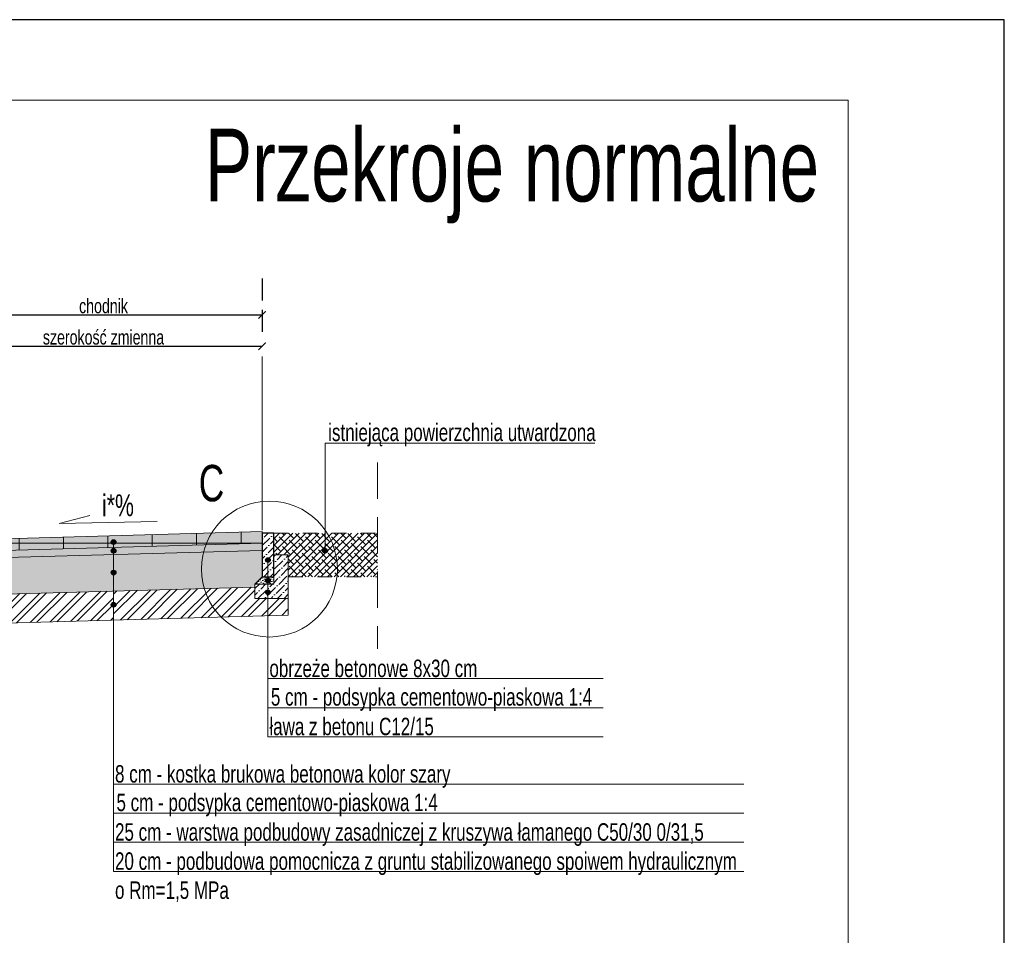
# Model space of a CAD drawing. Extents: x 1619 to 1766, y 1450 to 1506.
# Tile 19 of 19: x 1752 to 1759, y 1468 to 1474. Entities that reach past the tile are written whole.
import ezdxf
from ezdxf.enums import TextEntityAlignment as Align

# ---------------------------------------------------------------- set-up
doc = ezdxf.new("R2010")
doc.units = 0
doc.linetypes.add('ACAD_ISO03W100', pattern=[30, 12, -18])
doc.linetypes.add('DASHED', pattern=[0.75, 0.5, -0.25])
doc.layers.get('0').update_dxf_attribs({"lineweight": 9})
doc.layers.add('_STR ramka', color=2, linetype='Continuous', lineweight=40, plot=False)
doc.layers.add('_STR_wymiary', color=7, linetype='Continuous', lineweight=18)
doc.styles.add('STR_Arial', font='arialnarrow.ttf', dxfattribs={"width": 0.85})
doc.dimstyles.new('STR_50', dxfattribs={"dimtxt": 0.1, "dimasz": 0.05, "dimexe": 0.1, "dimexo": 0.25, "dimgap": 0.01, "dimtad": 1, "dimzin": 0, "dimdsep": 46, "dimtxsty": 'STR_Arial', "dimblk": 'ARCHTICK', "dimcen": 0, "dimazin": 0, "dimtfac": 1, "dimtofl": 0, "dimtmove": 0, "dimatfit": 3, "dimldrblk": 'DOTSMALL', "dimfxl": 0, "dimtolj": 1, "dimtzin": 0, "dimarcsym": 0})

# ---------------------------------------------------------------- blocks, each defined once
blk = doc.blocks.new('popopo')
at = {"layer": '_STR_wymiary', "lineweight": 30}
h = blk.add_hatch(color=256, dxfattribs=at)
h.dxf.hatch_style = 1
edge = h.paths.add_edge_path()
edge.add_arc((0, 0), 0.016, 0, 360)
blk.add_circle((0, 0), 0.016, dxfattribs=at)
blk = doc.blocks.new('_ArchTick')
at = {"color": 0, "linetype": 'ByBlock', "lineweight": 60, "const_width": 0.15}
blk.add_lwpolyline([(-0.5, -0.5), (0.5, 0.5)], dxfattribs=at)
blk = doc.blocks.new('*D1408')
at = {"color": 0, "lineweight": -2}
for p, q in [((1751.475, 1472.0938), (1751.475, 1471.9438)), ((1753.6552, 1472.0936), (1753.6552, 1471.9436)), ((1751.475, 1471.8438), (1753.6552, 1471.8436))]:
    blk.add_line(p, q, dxfattribs=at)
at = {"layer": 'Defpoints', "color": 0}
for p in [(1751.475, 1471.8438), (1753.6552, 1471.8436), (1753.6552, 1471.8436)]:
    blk.add_point(p, dxfattribs=at)
at = {"color": 0, "linetype": 'ByBlock', "lineweight": -2, "xscale": 0.05, "yscale": 0.05, "zscale": 0.05}
for p, rotation in [((1751.475, 1471.8438), 179.9946701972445), ((1753.6552, 1471.8436), 359.9946701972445)]:
    blk.add_blockref('_ArchTick', p, dxfattribs=dict(at, rotation=rotation))
at = {"color": 0, "lineweight": 13, "insert": (1752.5651, 1471.9047), "char_height": 0.1, "attachment_point": 5, "rotation": 359.99467, "style": 'STR_Arial'}
blk.add_mtext('\\A1;\\A1;szerokość zmienna', dxfattribs=at)
blk = doc.blocks.new('_DotSmall')
at = {"color": 0, "linetype": 'ByBlock', "lineweight": 60, "const_width": 0.5}
blk.add_lwpolyline([(-0.0625, 0, 1), (0.0625, 0, 1)], format="xyb", close=True, dxfattribs=at)
blk = doc.blocks.new('*D1409')
at = {"color": 0, "lineweight": -2}
for p, q in [((1751.475, 1472.3089), (1751.475, 1472.1589)), ((1753.6552, 1472.3089), (1753.6552, 1472.1589)), ((1751.475, 1472.0589), (1753.6552, 1472.0589))]:
    blk.add_line(p, q, dxfattribs=at)
at = {"layer": 'Defpoints', "color": 0}
for p in [(1751.475, 1472.0589), (1753.6552, 1472.0589), (1753.6552, 1472.0589)]:
    blk.add_point(p, dxfattribs=at)
at = {"color": 0, "linetype": 'ByBlock', "lineweight": -2, "xscale": 0.05, "yscale": 0.05, "zscale": 0.05}
for p, rotation in [((1751.475, 1472.0589), 179.999925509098), ((1753.6552, 1472.0589), 359.999925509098)]:
    blk.add_blockref('_ArchTick', p, dxfattribs=dict(at, rotation=rotation))
at = {"color": 0, "lineweight": 13, "insert": (1752.5651, 1472.1197), "char_height": 0.1, "attachment_point": 5, "rotation": 359.99993, "style": 'STR_Arial'}
blk.add_mtext('\\A1;\\A1;chodnik', dxfattribs=at)

msp = doc.modelspace()

# ---------------------------------------------------------------- hatches: boundary and pattern name
at = {"lineweight": 5}
h = msp.add_hatch(dxfattribs=at)
h.set_pattern_fill('DOTS', color=256, scale=0.01, angle=45, style=0)
h.set_pattern_definition([(45, (-6183.137266, -5998.946026), (-0.005612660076, 0.016837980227), [0, -0.015875])])
h.paths.add_polyline_path([(1752.6342, 1470.4222, -1), (1752.6342, 1470.4543), (1752.6342, 1470.4609), (1751.4764, 1470.4289), (1751.4772, 1470.3789), (1752.6342, 1470.4109)])
h.paths.add_polyline_path([(1753.2523, 1470.428, -0.028356), (1753.2683, 1470.4784), (1752.6342, 1470.4609), (1752.6342, 1470.4543, -1), (1752.6342, 1470.4222), (1752.6342, 1470.4109)])
h.paths.add_polyline_path([(1753.6552, 1470.4391), (1753.6552, 1470.4891), (1753.2683, 1470.4784, 0.028356), (1753.2523, 1470.428)])
h = msp.add_hatch(dxfattribs=at)
h.set_pattern_fill('DOTS', color=256, scale=0.01, angle=135, style=0)
h.set_pattern_definition([(45, (284.18099, 16.042438), (-0.00561266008, 0.01683798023), [0, -0.015875])])
h.paths.add_polyline_path([(1753.6052, 1470.2092), (1753.6552, 1470.2592), (1753.7352, 1470.2592), (1753.7352, 1470.2092)])
at = {"layer": '_STR_wymiary', "lineweight": 5}
h = msp.add_hatch(color=255, dxfattribs=at)
h.dxf.hatch_style = 1
h.paths.add_polyline_path([(1753.3087, 1470.5596), (1751.475, 1470.5089), (1751.4763, 1470.4289), (1752.6342, 1470.4609), (1753.2683, 1470.4784, -0.048609)])
h.paths.add_polyline_path([(1753.2683, 1470.4784), (1753.6552, 1470.4891), (1753.6552, 1470.5592), (1753.6552, 1470.5692), (1753.3087, 1470.5596, 0.048609)])
h.paths.add_polyline_path([(1752.6342, 1470.481, -2.414214), (1752.6503, 1470.4971, -0.414214)], flags=16)
h = msp.add_hatch(dxfattribs=at)
h.set_pattern_fill('CTYSQST', color=0, scale=0.001)
h.set_pattern_definition([(0, (-16019.0734, -15056.37577), (0, 0.3048), []), (90, (-16019.0734, -15056.37577), (-0.3048, 2e-17), [])])
h.paths.add_polyline_path([(1753.3087, 1470.5596), (1751.475, 1470.5089), (1751.4763, 1470.4289), (1752.6342, 1470.4609), (1753.2683, 1470.4784, -0.048609)])
h.paths.add_polyline_path([(1753.2683, 1470.4784), (1753.6552, 1470.4891), (1753.6552, 1470.5592), (1753.6552, 1470.5692), (1753.3087, 1470.5596, 0.048609)])
h.paths.add_polyline_path([(1752.6342, 1470.481, -2.414214), (1752.6503, 1470.4971, -0.414214)], flags=16)
h = msp.add_hatch(dxfattribs=at)
h.set_pattern_fill('ANSI36', color=5, scale=0.01, angle=180)
h.set_pattern_definition([(45, (102.092355, -41.80619), (0.01683798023, 0.06173926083), [0.079375, -0.015875, 0, -0.015875])])
h.paths.add_polyline_path([(1753.6552, 1470.5592), (1753.7352, 1470.5592), (1753.7352, 1470.4952), (1753.7352, 1470.4092), (1753.7352, 1470.2592), (1753.6552, 1470.2592), (1753.6552, 1470.5192)])
h = msp.add_hatch(dxfattribs=at)
h.set_pattern_fill('ANSI38', color=253, scale=0.01)
h.set_pattern_definition([(45, (-1607.907757, -1583.864716), (-0.0224506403, 0.0224506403), []), (135, (-1607.907757, -1583.864716), (-0.0673519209, 0.0224506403), [0.079375, -0.047625])])
h.paths.add_polyline_path([(1754.4483, 1470.5592), (1753.7352, 1470.5592), (1753.7352, 1470.4092), (1753.8352, 1470.4092), (1753.8352, 1470.2592), (1754.4483, 1470.2592)])
h = msp.add_hatch(dxfattribs=at)
h.set_pattern_fill('stones', color=0, scale=0.2, pattern_type=2)
h.set_pattern_definition([(0, (-3203.9254, -3025.35918), (0, 0.2), [0.01, -0.03, 0.01, -0.15]), (0, (-3203.8754, -3025.33918), (0, 0.2), [0.01, -0.19]), (0, (-3203.9754, -3025.31918), (0, 0.2), [0.02, -0.18]), (0, (-3204.0254, -3025.30918), (0, 0.2), [0.03, -0.17]), (0, (-3203.9254, -3025.29918), (0, 0.2), [0.02, -0.02, 0.03, -0.13]), (0, (-3203.9354, -3025.26918), (0, 0.2), [0.03, -0.17]), (0, (-3203.9854, -3025.25918), (0, 0.2), [0.03, -0.07, 0.03, -0.07]), (0, (-3204.0254, -3025.22918), (0, 0.2), [0.03, -0.01, 0.01, -0.15]), (0, (-3203.8954, -3025.20918), (0, 0.2), [0.01, -0.19]), (0, (-3203.9354, -3025.18918), (0, 0.2), [0.02, -0.18]), (90, (-3204.0654, -3025.17918), (-0.2, 1e-17), [0.02, -0.18]), (90, (-3204.0454, -3025.31918), (-0.2, 1e-17), [0.01, -0.02, 0.03, -0.14]), (90, (-3203.9954, -3025.29918), (-0.2, 1e-17), [0.04, -0.01, 0.01, -0.14]), (90, (-3203.9654, -3025.24918), (-0.2, 1e-17), [0.03, -0.17]), (90, (-3203.9554, -3025.33918), (-0.2, 1e-17), [0.02, -0.18]), (90, (-3203.9454, -3025.17918), (-0.2, 1e-17), [0.02, -0.18]), (90, (-3203.9354, -3025.29918), (-0.2, 1e-17), [0.02, -0.1, 0.01, -0.07]), (90, (-3203.9054, -3025.19918), (-0.2, 1e-17), [0.01, -0.01, 0.01, -0.17]), (90, (-3203.8954, -3025.28918), (-0.2, 1e-17), [0.02, -0.03, 0.02, -0.13]), (90, (-3203.8854, -3025.33918), (-0.2, 1e-17), [0.02, -0.18]), (45, (-3204.0554, -3025.33918), (0, 0.2), [0.0282842, -0.05656854, 0.0424264, -0.1555635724]), (45, (-3204.0654, -3025.33918), (0, 0.2), [0.028284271, -0.254558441]), (45, (-3203.9554, -3025.31918), (0, 0.2), [0.028284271, -0.254558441]), (45, (-3203.9754, -3025.21918), (0, 0.2), [0.028284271, -0.254558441]), (45, (-3203.8854, -3025.31918), (0, 0.2), [0.028284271, -0.254558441]), (45, (-3204.0554, -3025.29918), (0, 0.2), [0.0141421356, -0.268700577]), (45, (-3204.0354, -3025.23918), (0, 0.2), [0.0141421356, -0.268700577]), (45, (-3204.0154, -3025.30918), (0, 0.2), [0.0141421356, -0.268700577]), (45, (-3203.9954, -3025.23918), (0, 0.2), [0.0141421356, -0.268700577]), (45, (-3203.9354, -3025.27918), (0, 0.2), [0.0141421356, -0.268700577]), (45, (-3203.9354, -3025.16918), (0, 0.2), [0.0141421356, -0.268700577]), (45, (-3203.9154, -3025.18918), (0, 0.2), [0.0141421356, -0.268700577]), (45, (-3203.9054, -3025.29918), (0, 0.2), [0.0141421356, -0.268700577]), (45, (-3203.8954, -3025.34918), (0, 0.2), [0.0141421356, -0.268700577]), (45, (-3203.8954, -3025.26918), (0, 0.2), [0.0141421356, -0.268700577]), (45, (-3203.8954, -3025.16918), (0, 0.2), [0.0141421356, -0.268700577]), (45, (-3203.8854, -3025.20918), (0, 0.2), [0.0141421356, -0.268700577]), (135, (-3203.9254, -3025.18918), (-0.2, 4e-17), [0.0141421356, -0.268700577]), (135, (-3203.9054, -3025.16918), (-0.2, 4e-17), [0.0141421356, -0.268700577]), (135, (-3203.8954, -3025.20918), (-0.2, 4e-17), [0.0141421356, -0.268700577]), (135, (-3203.8654, -3025.16918), (-0.2, 4e-17), [0.0141421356, -0.268700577]), (135, (-3203.9654, -3025.23918), (-0.2, 4e-17), [0.0141421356, -0.268700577]), (135, (-3203.9854, -3025.25918), (-0.2, 4e-17), [0.0141421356, -0.268700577]), (135, (-3204.0454, -3025.30918), (-0.2, 4e-17), [0.0141421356, -0.268700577]), (135, (-3204.0254, -3025.30918), (-0.2, 4e-17), [0.0141421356, -0.268700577]), (135, (-3204.0054, -3025.23918), (-0.2, 4e-17), [0.0141421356, -0.268700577]), (135, (-3204.0454, -3025.26918), (-0.2, 4e-17), [0.0141421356, -0.268700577]), (135, (-3203.9254, -3025.29918), (-0.2, 4e-17), [0.0141421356, -0.268700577]), (135, (-3203.8954, -3025.27918), (-0.2, 4e-17), [0.0141421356, -0.268700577]), (135, (-3203.8854, -3025.31918), (-0.2, 4e-17), [0.0141421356, -0.268700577]), (135, (-3203.8854, -3025.29918), (-0.2, 4e-17), [0.0141421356, -0.268700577]), (135, (-3203.8754, -3025.33918), (-0.2, 4e-17), [0.0141421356, -0.268700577]), (135, (-3204.0354, -3025.21918), (-0.2, 4e-17), [0.028284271, -0.254558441]), (135, (-3203.9354, -3025.27918), (-0.2, 4e-17), [0.028284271, -0.254558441]), (135, (-3203.9454, -3025.34918), (-0.2, 4e-17), [0.070710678, -0.2121320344]), (26.5650512, (-3204.06541, -3025.25918), (0.2, 8e-11), [0.02236, -0.4248535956]), (26.5650512, (-3204.03541, -3025.31918), (0.2, 8e-11), [0.02236, -0.4248535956]), (26.5650512, (-3203.99541, -3025.22918), (0.2, 8e-11), [0.02236, -0.4248535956]), (26.5650512, (-3203.91541, -3025.35918), (0.2, 8e-11), [0.02236, -0.4248535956]), (26.5650512, (-3203.94541, -3025.30918), (0.2, 8e-11), [0.02236, -0.4248535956]), (26.5650512, (-3203.92541, -3025.26918), (0.2, 8e-11), [0.02236, -0.4248535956]), (26.5650512, (-3203.95541, -3025.19918), (0.2, 8e-11), [0.02236, -0.4248535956]), (26.5650512, (-3203.88541, -3025.20918), (0.2, 8e-11), [0.02236, -0.4248535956]), (63.4349488, (-3204.04541, -3025.25918), (8e-11, 0.2), [0.02236, -0.4248535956]), (63.4349488, (-3204.04541, -3025.24918), (8e-11, 0.2), [0.02236, -0.4248535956]), (63.4349488, (-3203.96541, -3025.21918), (8e-11, 0.2), [0.04472, -0.4024935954]), (63.4349488, (-3203.89541, -3025.22918), (8e-11, 0.2), [0.02236, -0.4248535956]), (63.4349488, (-3203.90541, -3025.25918), (8e-11, 0.2), [0.02236, -0.4248535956]), (63.4349488, (-3204.00541, -3025.29918), (8e-11, 0.2), [0.02236, -0.4248535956]), (63.4349488, (-3203.90541, -3025.18918), (8e-11, 0.2), [0.02236, -0.4248535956]), (63.4349488, (-3203.87541, -3025.19918), (8e-11, 0.2), [0.02236, -0.4248535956]), (116.5650512, (-3204.05541, -3025.19918), (-8e-11, 0.2), [0.02236, -0.4248535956]), (116.5650512, (-3203.94541, -3025.35918), (-8e-11, 0.2), [0.02236, -0.4248535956]), (116.5650512, (-3204.03541, -3025.22918), (-8e-11, 0.2), [0.02236, -0.4248535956]), (116.5650512, (-3203.88541, -3025.24918), (-8e-11, 0.2), [0.02236, -0.4248535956]), (116.5650512, (-3203.95541, -3025.25918), (-8e-11, 0.2), [0.02236, -0.4248535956]), (116.5650512, (-3203.89541, -3025.21918), (-8e-11, 0.2), [0.02236, -0.4248535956]), (116.5650512, (-3203.99541, -3025.25918), (-8e-11, 0.2), [0.02236, -0.4248535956]), (116.5650512, (-3204.03541, -3025.29918), (-8e-11, 0.2), [0.02236, -0.4248535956]), (153.4349488, (-3204.04541, -3025.20918), (-0.2, 8e-11), [0.02236, -0.4248535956]), (153.4349488, (-3203.97541, -3025.31918), (-0.2, 8e-11), [0.02236, -0.4248535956]), (153.4349488, (-3204.01541, -3025.22918), (-0.2, 8e-11), [0.02236, -0.4248535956]), (153.4349488, (-3203.89541, -3025.30918), (-0.2, 8e-11), [0.02236, -0.4248535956]), (153.4349488, (-3203.92541, -3025.35918), (-0.2, 8e-11), [0.02236, -0.4248535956]), (153.4349488, (-3203.90541, -3025.19918), (-0.2, 8e-11), [0.02236, -0.4248535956]), (153.4349488, (-3203.93541, -3025.26918), (-0.2, 8e-11), [0.02236, -0.4248535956]), (153.4349488, (-3204.04541, -3025.20918), (-0.2, 8e-11), [0.02236, -0.4248535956]), (153.4349488, (-3203.86541, -3025.25918), (-0.2, 8e-11), [0.02236, -0.4248535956]), (243.4349488, (-3204.05541, -3025.33918), (-8e-11, -0.2), [0.02236, -0.4248535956])])
h.paths.add_polyline_path([(1752.6342, 1470.2717, -1), (1752.6342, 1470.3038), (1752.6342, 1470.4109), (1751.4774, 1470.3789), (1751.4819, 1470.1289), (1752.6342, 1470.1608)])
h.paths.add_polyline_path([(1753.2523, 1470.428), (1752.6342, 1470.4109), (1752.6342, 1470.3038, -1), (1752.6342, 1470.2717), (1752.6342, 1470.1608), (1753.2573, 1470.178, -0.136269)])
h.paths.add_polyline_path([(1753.6052, 1470.1876), (1753.6052, 1470.2092), (1753.6552, 1470.2592), (1753.6552, 1470.4391), (1753.2523, 1470.428, 0.136269), (1753.2573, 1470.178)])
h = msp.add_hatch(dxfattribs=at)
h.set_pattern_fill('ANSI36', color=0, scale=0.01, angle=180)
h.set_pattern_definition([(45, (-1499.783644, -1545.683263), (0.01683798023, 0.06173926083), [0.079375, -0.015875, 0, -0.015875])])
h.paths.add_polyline_path([(1753.7352, 1470.2592), (1753.7352, 1470.4092), (1753.8352, 1470.4092), (1753.8352, 1470.1092), (1753.6052, 1470.1092), (1753.6052, 1470.2092), (1753.7352, 1470.2092)])
h = msp.add_hatch(dxfattribs=at)
h.set_pattern_fill('ANSI32', color=0, scale=0.01)
h.set_pattern_definition([(45, (-3204.06541, -3025.35918), (-0.0673519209, 0.0673519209), []), (45, (-3204.020505, -3025.35918), (-0.0673519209, 0.0673519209), [])])
h.paths.add_polyline_path([(1752.6342, 1470.0503, -1), (1752.6342, 1470.0824), (1752.6342, 1470.1608), (1751.482, 1470.1289), (1751.4857, 1469.9289), (1752.6342, 1469.9607)])
h = msp.add_hatch(dxfattribs=at)
h.set_pattern_fill('ANSI32', color=0, scale=0.01)
h.set_pattern_definition([(45, (-4805.941405, -4529.236255), (-0.0673519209, 0.0673519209), []), (45, (-4805.8965, -4529.236255), (-0.0673519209, 0.0673519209), [])])
h.paths.add_polyline_path([(1752.6342, 1469.9607), (1753.375, 1469.9812, -0.124616), (1753.2573, 1470.178), (1752.6342, 1470.1608), (1752.6342, 1470.0824, -1), (1752.6342, 1470.0503)])
h.paths.add_polyline_path([(1753.375, 1469.9812), (1753.6952, 1469.9901), (1753.6952, 1470.1092), (1753.6052, 1470.1092), (1753.6052, 1470.1876), (1753.2573, 1470.178, 0.124616)])
h.paths.add_polyline_path([(1753.6952, 1469.9901), (1753.8352, 1469.9939), (1753.8352, 1470.1092), (1753.6952, 1470.1092)])

# ---------------------------------------------------------------- linework, layer by layer
at = {"lineweight": 5}
msp.add_lwpolyline([(1688.027, 1473.5355), (1757.6828, 1473.5355), (1757.6828, 1459.798), (1688.027, 1459.798)], close=True, dxfattribs=at)
at = {"linetype": 'DASHED', "lineweight": 13, "ltscale": 0.5}
msp.add_lwpolyline([(1754.4483, 1471.0445), (1754.4483, 1469.7629)], dxfattribs=at)
for points in [[(1752.9333, 1470.6384), (1752.2613, 1470.625), (1752.4717, 1470.6809)], [(1753.7352, 1470.4092), (1753.8352, 1470.4092), (1753.8352, 1470.1092), (1753.6052, 1470.1092), (1753.6052, 1470.2092), (1753.7352, 1470.2092), (1753.7352, 1470.2592)], [(1753.6052, 1470.2092), (1753.6552, 1470.2592)]]:
    msp.add_lwpolyline(points)
at = {"color": 190, "lineweight": 30}
msp.add_lwpolyline([(1753.7352, 1470.5592), (1753.6552, 1470.5592), (1753.6552, 1470.2592), (1753.7352, 1470.2592)], close=True, dxfattribs=at)
at = {"color": 190, "lineweight": 18}
msp.add_circle((1753.7049, 1470.312), 0.4672, dxfattribs=at)
at = {"layer": '_STR ramka', "lineweight": 30}
msp.add_lwpolyline([(1685.9845, 1474.0884), (1685.9845, 1459.2384), (1758.7554, 1459.2384), (1758.7554, 1474.0884), (1685.9845, 1474.0884)], dxfattribs=at)
at = {"layer": '_STR_wymiary', "lineweight": 5}
for points in [[(1753.6552, 1470.5789), (1753.6552, 1471.7738)], [(1753.6574, 1470.4892), (1751.4763, 1470.4289), (1746.4746, 1470.3789), (1730.9746, 1470.6889), (1725.4746, 1470.6339), (1715.4746, 1470.8339), (1709.975, 1470.7789)], [(1753.6552, 1470.4391), (1751.4772, 1470.3789), (1746.4743, 1470.3289), (1730.9743, 1470.6389), (1725.4743, 1470.5839), (1715.4743, 1470.7839), (1709.975, 1470.7289)], [(1710.075, 1470.4893), (1711.0245, 1470.4893), (1715.4731, 1470.5338), (1725.4731, 1470.3338), (1730.9731, 1470.3888), (1746.4731, 1470.0788), (1751.4819, 1470.1289), (1753.6052, 1470.1876)], [(1751.4748, 1470.5089), (1753.6552, 1470.5692)], [(1753.6552, 1470.5692), (1753.6552, 1470.5592)], [(1753.8352, 1470.1092), (1753.8352, 1469.9939), (1751.4857, 1469.9289), (1746.4721, 1469.8788), (1730.9721, 1470.1888), (1725.4721, 1470.1338), (1715.4721, 1470.3338), (1711.0226, 1470.2893), (1709.8157, 1470.2809)]]:
    msp.add_lwpolyline(points, dxfattribs=at)
at = {"layer": '_STR_wymiary', "lineweight": 15}
for points in [[(1754.0875, 1470.4376), (1754.0875, 1471.1762), (1755.9407, 1471.1762)], [(1752.6342, 1470.4971), (1752.6342, 1468.8338), (1756.9652, 1468.8338)], [(1753.6952, 1469.159), (1753.6952, 1470.3741)], [(1753.6952, 1469.559), (1753.6952, 1469.559), (1755.9995, 1469.559)], [(1753.6952, 1469.359), (1753.6952, 1469.359), (1755.9995, 1469.359)], [(1752.6342, 1469.2338), (1752.6342, 1469.0338), (1752.6342, 1469.0338)], [(1753.6952, 1469.159), (1753.6952, 1469.159), (1755.9995, 1469.159)], [(1752.6342, 1468.8338), (1752.6342, 1468.6338), (1756.9652, 1468.6338)], [(1752.6342, 1468.6338), (1752.6342, 1468.4338), (1756.9652, 1468.4338)], [(1752.6342, 1468.4338), (1752.6342, 1468.2338), (1756.9652, 1468.2338)]]:
    msp.add_lwpolyline(points, dxfattribs=at)
at = {"layer": '_STR_wymiary', "color": 253, "linetype": 'ACAD_ISO03W100', "lineweight": 9, "ltscale": 0.005}
for points in [[(1753.7352, 1470.5592), (1754.4483, 1470.5592)], [(1753.8352, 1470.2592), (1754.4483, 1470.2592)]]:
    msp.add_lwpolyline(points, dxfattribs=at)

# ---------------------------------------------------------------- block references
at = {"layer": '_STR_wymiary', "color": 1, "lineweight": 30}
for p in [(1752.6342, 1470.4971), (1752.6342, 1470.4382), (1754.0875, 1470.4376), (1753.6952, 1470.3741), (1752.6342, 1470.2877), (1753.6952, 1470.2325), (1753.6952, 1470.152), (1752.6342, 1470.0663)]:
    msp.add_blockref('popopo', p, dxfattribs=at)

# ---------------------------------------------------------------- texts
at = {"lineweight": 18, "style": 'STR_Arial', "width": 0.85}
msp.add_text('Przekroje normalne', height=0.5, dxfattribs=at).set_placement((1755.3724, 1472.839), align=Align.CENTER)
at = {"color": 190, "lineweight": 18, "style": 'STR_Arial', "width": 0.85}
msp.add_text('C', height=0.25, dxfattribs=at).set_placement((1753.2193, 1470.7777))
at = {"lineweight": 18, "style": 'STR_Arial', "width": 0.85}
msp.add_text('i*%%%', height=0.15, rotation=359.99901, dxfattribs=at).set_placement((1752.555, 1470.6755))
at = {"lineweight": 18, "char_height": 0.12, "attachment_point": 1, "style": 'STR_Arial'}
for s, insert, width in [('istniejąca powierzchnia utwardzona', (1754.1091, 1471.3118), 4.638791), ('obrzeże betonowe 8x30 cm', (1753.7052, 1469.6892), 4.638791), ('5 cm - podsypka cementowo-piaskowa 1:4', (1753.7152, 1469.4932), 4.638791), ('5 cm - podsypka cementowo-piaskowa 1:4', (1749.1993, 1469.3768), 4.638791), ('{\\A1;ława z betonu C12/15}', (1753.7051, 1469.2898), 4.269026), ('8 cm - kostka brukowa betonowa kolor szary', (1752.6442, 1468.9641), 4.638791), ('5 cm - podsypka cementowo-piaskowa 1:4', (1752.6542, 1468.7681), 4.638791), ('{\\A1;25 cm - warstwa podbudowy zasadniczej z kruszywa łamanego C50/30 0/31,5}', (1752.6441, 1468.5646), 4.582447), ('{\\A1;20 cm - podbudowa pomocnicza z gruntu stabilizowanego spoiwem hydraulicznym}\\P{\\A1;o Rm=1,5 MPa}', (1752.6441, 1468.3646), 4.269026)]:
    msp.add_mtext(s, dxfattribs=dict(at, insert=insert, width=width))

# ---------------------------------------------------------------- dimensions: what is measured, and where the dimension line sits
at = {"lineweight": 13}
for p1, p2, text, picture, middle in [((1751.475, 1472.0589), (1753.6552, 1472.0589), '\\A1;chodnik', '*D1409', (1752.5651, 1472.1197)), ((1751.475, 1471.8438), (1753.6552, 1471.8436), '\\A1;szerokość zmienna', '*D1408', (1752.5651, 1471.9047))]:
    dim = msp.add_aligned_dim(p1=p1, p2=p2, distance=0, text=text, dimstyle='STR_50', override={"dimtxsty": 'STR_Arial', "dimldrblk": 'DotSmall'}, dxfattribs=at)
    dim.commit()
    dim.dimension.update_dxf_attribs({"geometry": picture, "text_midpoint": middle})

doc.saveas('drawing.dxf')
